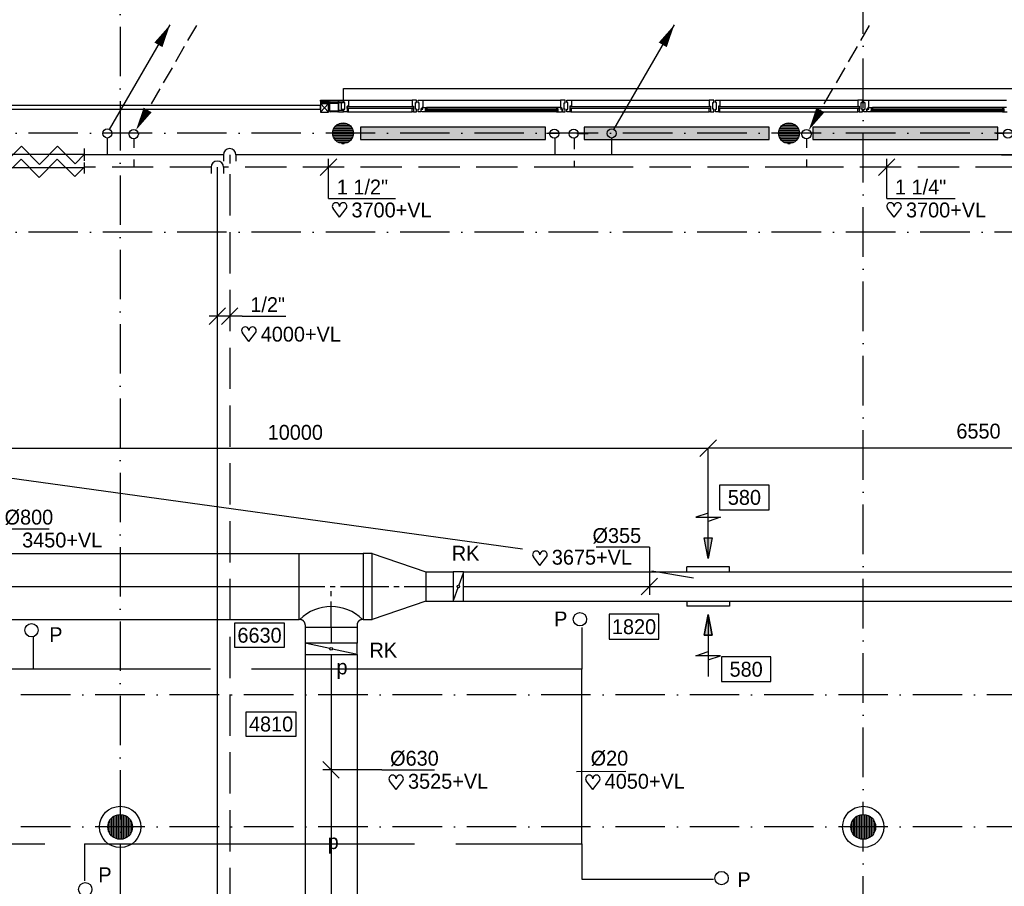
# Model space of a CAD drawing. Extents: x -866131 to -691536, y 173952 to 258052.
# Tile 103 of 160: x -801420 to -789494, y 241302 to 251796. Entities that reach past the tile are written whole.
import ezdxf
from ezdxf.enums import TextEntityAlignment as Align

# ---------------------------------------------------------------- set-up
doc = ezdxf.new("R2010")
doc.units = 0
doc.header["$LTSCALE"] = 100
for name, pattern in [('2322000', [45, 40, -5]), ('2322107', [2000, 1000, 1000]), ('2322108', [7, 5, -2]), ('CENTER2', [11.25, 7.5, -1.25, 1.25, -1.25]), ('CENTER4', [5, 3.125, -0.625, 0.625, -0.625]), ('DASHDOT', [9, 6, -1.5, 0, -1.5]), ('LURETOUR', [6, 4, -2])]:
    doc.linetypes.add(name, pattern=pattern)
doc.layers.get('0').update_dxf_attribs({"linetype": 'CONTINUOUS'})
doc.layers.get('DEFPOINTS').update_dxf_attribs({"linetype": 'CONTINUOUS'})
for name, color, linetype in [('AL$1----_ALGEMEEN', 7, 'CONTINUOUS'), ('AL$7----_STRAMIEN', 1, 'DASHDOT'), ('AL$8----_HULPKOLOM', 2, 'CONTINUOUS'), ('AL21----_BUITENWAND', 4, 'CONTINUOUS'), ('AL28----_KONSTRUKTIE', 3, 'CONTINUOUS'), ('AL31----_BUITENKOZ', 7, 'CONTINUOUS'), ('ALXAA---_GEWBETON', 12, 'CONTINUOUS'), ('ALXOU---_GLAS', 7, 'CONTINUOUS'), ('WI561---', 1, 'CONTINUOUS'), ('WL$1----', 4, 'CONTINUOUS'), ('WL561---', 4, 'CONTINUOUS'), ('WL561---_AANVOER', 4, 'CONTINUOUS'), ('WL561---_RETOUR', 4, 'CONTINUOUS'), ('WL570---', 3, 'CONTINUOUS'), ('WL570---_HARTLIJN', 7, 'CONTINUOUS'), ('WL570---_RETOUR', 3, 'CONTINUOUS'), ('WL570---_TOEVOER', 3, 'CONTINUOUS'), ('WM$1----', 1, 'CONTINUOUS'), ('WM561---', 1, 'CONTINUOUS'), ('WM570---', 1, 'CONTINUOUS')]:
    doc.layers.add(name, color=color, linetype=linetype)
doc.styles.add('BURO-018', font='BUROFONT.shx', dxfattribs={"height": 180})
doc.dimstyles.new('STABICAD', dxfattribs={"dimscale": 100, "dimtxt": 1.8, "dimasz": 0, "dimexe": 0, "dimexo": 2.5, "dimgap": 1.5, "dimtad": 0, "dimzin": 0, "dimtxsty": 'BURO-018', "dimtsz": 1, "dimcen": -3, "dimazin": 3, "dimtfac": 1, "dimtofl": 0, "dimtmove": 0, "dimatfit": 3, "dimtvp": 1.055556, "dimtolj": 1, "dimtzin": 0})

# ---------------------------------------------------------------- blocks, each defined once
blk = doc.blocks.new('LDV1107')
at = {"color": 0, "linetype": 'CONTINUOUS'}
blk.add_line((0.25, 0.43), (6.75, 11.69), dxfattribs=at)
blk.add_lwpolyline([(6.75, 11.69, 0, 1, 0), (5.5, 9.53, 1, 1, 0)], format="xyseb", dxfattribs=at)
blk.add_circle((0, 0), 0.5, dxfattribs=at)
blk = doc.blocks.new('LU-PIJL7')
at = {"color": 0, "linetype": 'CONTINUOUS'}
for p, q in [((0, 0), (-15, 0)), ((-5, -1), (-5, 1)), ((-5, 1), (0, 0)), ((0, 0), (-5, -1))]:
    blk.add_line(p, q, dxfattribs=at)
blk.add_solid([(-5, 1), (-5, -1), (0, 0)], dxfattribs=at)
blk = doc.blocks.new('LU-ORND')
at = {"color": 0, "linetype": 'CONTINUOUS'}
for p, q in [((-3, 1.5), (-3, -1.5)), ((3, 1.5), (-3, 1.5)), ((3, -1.5), (3, 1.5)), ((-3, -1.5), (3, -1.5))]:
    blk.add_line(p, q, dxfattribs=at)
blk = doc.blocks.new('*U84', base_point=(-1228, 70981))
at = {"layer": 'WM570---', "linetype": 'CONTINUOUS'}
for p, q in [((-1228, 71458), (-1874, 71458)), ((-1228, 71458), (-1228, 70881)), ((-1128, 71081), (-1327, 70881))]:
    blk.add_line(p, q, dxfattribs=at)
at = {"layer": 'WM570---', "linetype": 'CONTINUOUS', "style": 'BURO-018'}
blk.add_text('%%c355', height=180, dxfattribs=at).set_placement((-1328, 71508), align=Align.RIGHT)
blk = doc.blocks.new('LU-1D-K-163')
at = {"color": 0, "linetype": 'CONTINUOUS'}
for p, q in [((-0.5, 177.5), (0.5, 177.5)), ((-0.5, -177.5), (0.5, -177.5))]:
    blk.add_line(p, q, dxfattribs=at)
at = {"layer": 'WL570---_HARTLIJN', "linetype": 'CENTER2'}
blk.add_line((-0.5, 0), (0.5, 0), dxfattribs=at)
blk = doc.blocks.new('LU-1D-K-276')
at = {"color": 0, "linetype": 'CONTINUOUS'}
for p, q in [((-0.5, 315), (0.5, 315)), ((-0.5, -315), (0.5, -315))]:
    blk.add_line(p, q, dxfattribs=at)
at = {"layer": 'WL570---_HARTLIJN', "linetype": 'CENTER2'}
blk.add_line((-0.5, 0), (0.5, 0), dxfattribs=at)
blk = doc.blocks.new('LU-PIJL6')
at = {"color": 0, "linetype": 'CONTINUOUS'}
for p, q in [((-5, -1.5), (-5, 1.5)), ((-5, 1.5), (-4.5, 0)), ((0, 0), (-7.5, 0)), ((-5.5, 0), (-5, -1.5)), ((-2.5, -0.5), (-2.5, 0.5)), ((-2.5, 0.5), (0, 0)), ((0, 0), (-2.5, -0.5))]:
    blk.add_line(p, q, dxfattribs=at)
blk.add_solid([(-2.5, 0.5), (-2.5, -0.5), (0, 0)], dxfattribs=at)
blk = doc.blocks.new('LU-1D-T--5A-320276-Q1')
at = {"color": 0, "linetype": 'CONTINUOUS'}
for p, q in [((-387, -400), (-387, 400)), ((-387, 400), (387, 400)), ((387, 400), (387, -400)), ((-379, -400), (-387, -400)), ((-315, -464), (-315, -493)), ((315, -464), (315, -493)), ((387, -400), (379, -400)), ((-315, -493), (315, -493))]:
    blk.add_line(p, q, dxfattribs=at)
at = {"color": 0, "linetype": 'CONTINUOUS', "flags": 128}
for points in [[(-315, -464, 0.02182), (-315, -457, 0.037214), (-316, -453, 0.006436), (-318, -445, 0.02182), (-319, -442, 0.02182), (-321, -437, 0.02182), (-324, -432, 0.02182), (-327, -427, 0.02182), (-330, -423, 0.02182), (-334, -419, 0.02182), (-338, -415, 0.02182), (-342, -412, 0.02182), (-347, -409, 0.02182), (-352, -406, 0.02182), (-357, -404, 0.02182), (-360, -403, 0.006436), (-368, -401, 0.037214), (-372, -400, 0.02182), (-379, -400)], [(379, -400, 0.02182), (372, -400, 0.037214), (368, -401, 0.006436), (360, -403, 0.02182), (357, -404, 0.02182), (352, -406, 0.02182), (347, -409, 0.02182), (342, -412, 0.02182), (338, -415, 0.02182), (334, -419, 0.02182), (330, -423, 0.02182), (327, -427, 0.02182), (324, -432, 0.02182), (321, -437, 0.02182), (319, -442, 0.02182), (318, -445, 0.006436), (316, -453, 0.037214), (315, -457, 0.02182), (315, -464)]]:
    blk.add_lwpolyline(points, format="xyb", dxfattribs=at)
at = {"color": 0, "linetype": 'CONTINUOUS'}
blk.add_arc((0, -779), 536, 45, 135, dxfattribs=at)
at = {"layer": 'WL570---_HARTLIJN', "linetype": 'CENTER4'}
for p, q in [((-387, 0), (387, 0)), ((0, -493), (0, 0))]:
    blk.add_line(p, q, dxfattribs=at)
blk = doc.blocks.new('LU-1D-VCH-32016328B6E')
at = {"color": 0, "linetype": 'CONTINUOUS'}
for p, q in [((110, 400), (0, 400)), ((0, 400), (0, -400)), ((110, 400), (761.3867, 177.5)), ((110, -400), (110, 400)), ((761.3867, 177.5), (761.3867, -177.5)), ((761.3867, -177.5), (110, -400)), ((0, -400), (110, -400))]:
    blk.add_line(p, q, dxfattribs=at)
at = {"layer": 'WL570---_HARTLIJN', "linetype": 'CENTER4'}
blk.add_line((0, 0), (761.3867, 0), dxfattribs=at)
blk = doc.blocks.new('*U125', base_point=(37813, 68761))
at = {"layer": 'WM570---', "linetype": 'CONTINUOUS'}
for p, q in [((37713, 68861), (37912, 68661)), ((38428, 68761), (37713, 68761)), ((38428, 68761), (39067, 68761))]:
    blk.add_line(p, q, dxfattribs=at)
at = {"layer": 'WM570---', "linetype": 'CONTINUOUS', "style": 'BURO-018'}
blk.add_text('%%c630', height=180, dxfattribs=at).set_placement((38528, 68811))
blk = doc.blocks.new('*U127', base_point=(33684, 70981))
at = {"layer": 'WM570---', "linetype": 'CONTINUOUS'}
for p, q in [((33684, 71681), (33684, 70881)), ((33684, 71681), (34324, 71681)), ((33585, 70881), (33784, 71081))]:
    blk.add_line(p, q, dxfattribs=at)
at = {"layer": 'WM570---', "linetype": 'CONTINUOUS', "style": 'BURO-018'}
blk.add_text('%%c800', height=180, dxfattribs=at).set_placement((33784, 71731))
blk = doc.blocks.new('HART')
at = {"color": 1}
for q in [(-28.1, 39.5), (51.4, 39.5)]:
    blk.add_line((11.6, -12.9), q, dxfattribs=at)
for centre, start, end in [((-10.5, 52.8), 0, 217.18669), ((33.8, 52.8), 322.81331, 180)]:
    blk.add_arc(centre, 22.1, start, end, dxfattribs=at)
blk = doc.blocks.new('LU-1D-KL1-1637C')
at = {"color": 0, "linetype": 'CONTINUOUS'}
for p, q in [((-62, 178), (-62, -178)), ((62, 178), (-62, 178)), ((57, 163), (5, 15)), ((62, -178), (62, 178)), ((-5, -15), (-57, -163)), ((-62, -178), (62, -178))]:
    blk.add_line(p, q, dxfattribs=at)
blk.add_circle((0, 0), 15.5, dxfattribs=at)
blk = doc.blocks.new('LU-1D-KL1-27688')
at = {"color": 0, "linetype": 'CONTINUOUS'}
for p, q in [((-68, 315), (-68, -315)), ((68, 315), (-68, 315)), ((64, 298), (4, 17)), ((68, -315), (68, 315)), ((-4, -17), (-64, -298)), ((-68, -315), (68, -315))]:
    blk.add_line(p, q, dxfattribs=at)
blk.add_circle((0, 0), 17, dxfattribs=at)
blk = doc.blocks.new('LU-1D-K-320')
at = {"color": 0, "linetype": 'CONTINUOUS'}
for p, q in [((-0.5, 400), (0.5, 400)), ((-0.5, -400), (0.5, -400))]:
    blk.add_line(p, q, dxfattribs=at)
at = {"layer": 'WL570---_HARTLIJN', "linetype": 'CENTER2'}
blk.add_line((-0.5, 0), (0.5, 0), dxfattribs=at)
blk = doc.blocks.new('2322401')
at = {"color": 0, "linetype": 'CONTINUOUS'}
for p, q in [((-0.5, 0.5, 1), (-0.5, 0.5)), ((-0.5, 0.5, 1), (-0.5, -0.5, 1)), ((0.5, 0.5, 1), (-0.5, 0.5, 1)), ((0.5, 0.5), (-0.5, 0.5)), ((-0.5, 0.5), (-0.5, -0.5)), ((0.5, 0.5, 1), (0.5, 0.5)), ((0.5, -0.5, 1), (0.5, 0.5, 1)), ((0.5, -0.5), (0.5, 0.5)), ((-0.5, -0.5, 1), (-0.5, -0.5)), ((-0.5, -0.5, 1), (0.5, -0.5, 1)), ((-0.5, -0.5), (0.5, -0.5)), ((0.5, -0.5, 1), (0.5, -0.5))]:
    blk.add_line(p, q, dxfattribs=at)
blk = doc.blocks.new('CVHATCH1')
at = {"color": 0, "linetype": 'CONTINUOUS'}
blk.add_solid([(-0.5, -0.5), (0.5, -0.5), (-0.5, 0.5), (0.5, 0.5)], dxfattribs=at)
blk = doc.blocks.new('LDV3108')
at = {"color": 0, "linetype": 'CONTINUOUS'}
for p, q in [((6.75, 11.69), (5.81, 10.07)), ((5.44, 9.42), (4.5, 7.79)), ((4.13, 7.14), (3.19, 5.52)), ((2.81, 4.87), (1.88, 3.25)), ((1.5, 2.6), (0.56, 0.97))]:
    blk.add_line(p, q, dxfattribs=at)
blk.add_lwpolyline([(0.25, 0.43, 0, 1, 0), (1.5, 2.6, 1, 1, 0)], format="xyseb", dxfattribs=at)
blk.add_circle((0, 0), 0.5, dxfattribs=at)
blk = doc.blocks.new('*D335')
at = {"color": 0, "linetype": 'BYBLOCK'}
for p, q in [((39912, 72297), (40112, 72497)), ((40012, 71468), (40012, 72397)), ((46562, 72397), (40012, 72397)), ((46462, 72297), (46662, 72497)), ((46562, 71468), (46562, 72397))]:
    blk.add_line(p, q, dxfattribs=at)
at = {"layer": 'DEFPOINTS', "color": 0, "linetype": 'BYBLOCK'}
for p in [(40012, 72397), (40012, 71218), (46562, 71218)]:
    blk.add_point(p, dxfattribs=at)
at = {"color": 0, "linetype": 'BYBLOCK', "insert": (43287, 72602), "char_height": 180, "attachment_point": 5, "style": 'BURO-018'}
blk.add_mtext('\\A1;6550', dxfattribs=at)
blk = doc.blocks.new('*D336')
at = {"color": 0, "linetype": 'BYBLOCK'}
for p, q in [((29912, 72297), (30112, 72497)), ((30012, 71631), (30012, 72397)), ((30012, 72397), (40012, 72397)), ((39912, 72297), (40112, 72497)), ((40012, 71468), (40012, 72397))]:
    blk.add_line(p, q, dxfattribs=at)
at = {"layer": 'DEFPOINTS', "color": 0, "linetype": 'BYBLOCK'}
for p in [(40012, 72397), (30012, 71381), (40012, 71218)]:
    blk.add_point(p, dxfattribs=at)
at = {"color": 0, "linetype": 'BYBLOCK', "insert": (35012, 72587), "char_height": 180, "attachment_point": 5, "style": 'BURO-018'}
blk.add_mtext('\\A1;10000', dxfattribs=at)
blk = doc.blocks.new('*U426', base_point=(42175, 76058))
at = {"color": 0, "linetype": 'CONTINUOUS'}
for p, q in [((42275, 76158), (42075, 75958)), ((42175, 75678), (42175, 76158)), ((42175, 75678), (43005, 75678))]:
    blk.add_line(p, q, dxfattribs=at)
at = {"color": 0, "linetype": 'CONTINUOUS', "style": 'BURO-018'}
blk.add_text('1 1/4"', height=180, dxfattribs=at).set_placement((42275, 75728))
blk = doc.blocks.new('*U427', base_point=(36851, 76058))
at = {"color": 0, "linetype": 'CONTINUOUS'}
for p, q in [((36951, 76158), (36751, 75958)), ((36851, 75678), (36851, 76158)), ((36851, 75678), (37661, 75678))]:
    blk.add_line(p, q, dxfattribs=at)
at = {"color": 0, "linetype": 'CONTINUOUS', "style": 'BURO-018'}
blk.add_text('1 1/2"', height=180, dxfattribs=at).set_placement((36951, 75728))
blk = doc.blocks.new('LDS')
at = {"color": 0, "linetype": 'CONTINUOUS'}
for p, q in [((0, 1), (1, 1)), ((0, -1), (1, -1))]:
    blk.add_line(p, q, dxfattribs=at)
blk.add_arc((0, 0), 1, 90, 270, dxfattribs=at)
blk = doc.blocks.new('*U430', base_point=(34067, 74253))
at = {"color": 0, "linetype": 'CONTINUOUS'}
for p, q in [((34167, 74353), (33967, 74153)), ((34317, 74353), (34117, 74153)), ((34367, 74253), (33967, 74253)), ((34367, 74253), (34897, 74253))]:
    blk.add_line(p, q, dxfattribs=at)
at = {"color": 0, "linetype": 'CONTINUOUS', "style": 'BURO-018'}
blk.add_text('1/2"', height=180, dxfattribs=at).set_placement((34467, 74303))
blk = doc.blocks.new('2322000-3')
at = {"layer": 'WM$1----', "color": 0, "style": 'BURO-018'}
for p in [(-797516, 243931), (-797623, 241816)]:
    blk.add_text('p', height=180, dxfattribs=at).set_placement(p, align=Align.MIDDLE)

msp = doc.modelspace()

# ---------------------------------------------------------------- linework, layer by layer
at = {"color": 3, "linetype": 'CONTINUOUS'}
for p, q in [((-801613.652, 250049.154), (-801399.524, 250263.282)), ((-801399.524, 250263.282), (-801179.81, 250043.568)), ((-801179.81, 250043.568), (-800960.097, 250263.282)), ((-800960.097, 250263.282), (-800748.541, 250051.726)), ((-800633.363, 250086.892), (-800633.363, 250234.627)), ((-801902.924, 250166.904), (-800633.363, 250166.904)), ((-801618.028, 249892.408), (-801403.901, 250106.535)), ((-801403.901, 250106.535), (-801184.187, 249886.821)), ((-801184.187, 249886.821), (-800964.473, 250106.535)), ((-800964.473, 250106.535), (-800752.917, 249894.979)), ((-800748.541, 250051.726), (-800633.363, 250166.904)), ((-801903.071, 250005.929), (-800633.509, 250005.929)), ((-800752.917, 249894.979), (-800637.739, 250010.157)), ((-800637.739, 250067.972), (-800637.739, 249934.173))]:
    msp.add_line(p, q, dxfattribs=at)
at = {"layer": 'AL$1----_ALGEMEEN', "color": 8}
for p, q in [((-797777.826, 250676.366), (-797677.826, 250781.366)), ((-797677.826, 250676.366), (-797777.826, 250781.366)), ((-797777.826, 250781.366), (-797777.826, 250676.366)), ((-797677.826, 250781.366), (-797777.826, 250781.366)), ((-797677.826, 250676.366), (-797677.826, 250781.366)), ((-797777.826, 250676.366), (-797677.826, 250676.366))]:
    msp.add_line(p, q, dxfattribs=at)
at = {"layer": 'AL$7----_STRAMIEN', "color": 1}
msp.add_line((-780011.436, 249221.228), (-820213.404, 249221.228), dxfattribs=at)
for points in [[(-800202.826, 252610.366), (-800202.826, 213821.228)], [(-791202.826, 213821.228), (-791202.826, 252610.366)], [(-780011.436, 250421.228), (-814917.663, 250421.228)], [(-780011.436, 249221.228), (-820213.404, 249221.228)], [(-780102.826, 243621.228), (-816949.104, 243621.228)], [(-780102.826, 242021.228), (-818674.997, 242021.228)]]:
    msp.add_lwpolyline(points, dxfattribs=at)
at = {"layer": 'AL$8----_HULPKOLOM', "color": 8}
for centre in [(-800202.65, 242021.228), (-791202.65, 242021.228)]:
    msp.add_circle(centre, 250, dxfattribs=at)
at = {"layer": 'AL21----_BUITENWAND', "color": 8}
for p, q in [((-797502.65, 250961.366), (-797502.65, 250820.366)), ((-797498.826, 250961.366), (-783462.826, 250961.366))]:
    msp.add_line(p, q, dxfattribs=at)
at = {"layer": 'AL28----_KONSTRUKTIE', "color": 8}
for p, q in [((-797775.826, 250791.366), (-797775.826, 250781.366)), ((-797667.826, 250791.366), (-797775.826, 250791.366)), ((-797775.826, 250781.366), (-797667.826, 250781.366)), ((-797667.826, 250781.366), (-797667.826, 250791.366)), ((-797667.826, 250689.616), (-797667.826, 250783.116)), ((-797661.826, 250689.616), (-797661.826, 250783.116)), ((-797659.576, 250791.366), (-797566.076, 250791.366)), ((-797659.576, 250785.366), (-797566.076, 250785.366)), ((-797566.076, 250687.366), (-797659.576, 250687.366)), ((-797566.076, 250681.366), (-797659.576, 250681.366)), ((-797563.826, 250783.116), (-797563.826, 250689.616)), ((-797557.826, 250783.116), (-797557.826, 250689.616))]:
    msp.add_line(p, q, dxfattribs=at)
for centre, radius in [((-797502.826, 250421.228), 125), ((-792102.826, 250421.228), 125), ((-800202.65, 242021.228), 150), ((-791202.65, 242021.228), 150)]:
    msp.add_circle(centre, radius, dxfattribs=at)
for centre, radius, start, end in [((-797659.576, 250783.116), 8.25, 90, 180), ((-797659.576, 250689.616), 8.25, 180, 270), ((-797659.576, 250783.116), 2.25, 90, 180), ((-797659.576, 250689.616), 2.25, 180, 270), ((-797566.076, 250783.116), 8.25, 0, 90), ((-797566.076, 250783.116), 2.25, 0, 90), ((-797566.076, 250689.616), 8.25, 270, 0), ((-797566.076, 250689.616), 2.25, 270, 0)]:
    msp.add_arc(centre, radius, start, end, dxfattribs=at)
at = {"layer": 'AL31----_BUITENKOZ', "color": 8}
for p, q in [((-797777.826, 250808.366), (-797777.826, 250820.366)), ((-797777.826, 250820.366), (-797498.826, 250820.366)), ((-797498.826, 250808.366), (-797777.826, 250808.366)), ((-797777.826, 250808.366), (-797777.826, 250791.366)), ((-797736.404, 250808.366), (-797777.826, 250808.366)), ((-797736.404, 250791.366), (-797736.404, 250808.366)), ((-797557.826, 250808.366), (-797557.826, 250791.366)), ((-797498.826, 250808.366), (-797557.826, 250808.366)), ((-797498.826, 250820.366), (-797498.826, 250808.366)), ((-797498.826, 250791.366), (-797498.826, 250808.366)), ((-797438.003, 250820.366), (-796668.003, 250820.366)), ((-796593.826, 250790.866), (-796593.826, 250820.366)), ((-796593.826, 250820.366), (-796537.826, 250820.366)), ((-796537.826, 250820.366), (-794867.826, 250820.366)), ((-796537.826, 250820.366), (-796537.826, 250732.366)), ((-794811.826, 250820.366), (-794867.826, 250820.366)), ((-794867.826, 250820.366), (-794867.826, 250732.366)), ((-794811.826, 250790.866), (-794811.826, 250820.366)), ((-794737.826, 250820.366), (-793067.826, 250820.366)), ((-792937.826, 250820.366), (-791267.826, 250820.366)), ((-791193.826, 250790.866), (-791193.826, 250820.366)), ((-791193.826, 250820.366), (-791137.826, 250820.366)), ((-791137.826, 250820.366), (-789467.826, 250820.366)), ((-791137.826, 250820.366), (-791137.826, 250732.366)), ((-797777.826, 250756.366), (-802332.903, 250756.366)), ((-802332.903, 250711.366), (-798072.749, 250711.366)), ((-798072.749, 250711.366), (-797777.826, 250711.366)), ((-797777.826, 250791.366), (-797736.404, 250791.366)), ((-797777.826, 250711.366), (-797777.826, 250756.366)), ((-797557.826, 250791.366), (-797498.826, 250791.366)), ((-797498.826, 250696.366), (-797557.826, 250696.366)), ((-797557.826, 250696.366), (-797557.826, 250681.366)), ((-797557.826, 250681.366), (-797498.826, 250681.366)), ((-797498.826, 250681.366), (-797498.826, 250696.366)), ((-797438.003, 250681.366), (-796668.003, 250681.366)), ((-796579.826, 250790.866), (-796593.826, 250790.866)), ((-796593.826, 250681.366), (-796593.826, 250710.866)), ((-796593.826, 250710.866), (-796579.826, 250710.866)), ((-796560.826, 250681.366), (-796593.826, 250681.366)), ((-796579.826, 250710.866), (-796579.826, 250790.866)), ((-796546.826, 250717.366), (-796560.826, 250717.366)), ((-796560.826, 250717.366), (-796560.826, 250681.366)), ((-796557.642, 250682.608), (-796557.642, 250712.366)), ((-796557.642, 250712.366), (-796535.142, 250712.366)), ((-796550.577, 250682.608), (-796557.642, 250682.608)), ((-796548.128, 250678.366), (-796550.577, 250682.608)), ((-796505.642, 250678.366), (-796548.128, 250678.366)), ((-796537.826, 250732.366), (-796546.826, 250732.366)), ((-796546.826, 250732.366), (-796546.826, 250717.366)), ((-796543.142, 250717.366), (-796543.142, 250732.366)), ((-796543.142, 250732.366), (-796537.826, 250732.366)), ((-796535.142, 250717.366), (-796543.142, 250717.366)), ((-796537.826, 250732.366), (-796490.701, 250732.366)), ((-796535.142, 250712.366), (-796535.142, 250717.366)), ((-796488.642, 250719.366), (-796505.642, 250719.366)), ((-796505.642, 250719.366), (-796505.642, 250678.366)), ((-796505.642, 250680.663), (-796505.642, 250694.195)), ((-796505.642, 250694.195), (-796488.642, 250694.195)), ((-796488.642, 250680.663), (-796505.642, 250680.663)), ((-794914.951, 250732.366), (-796490.701, 250732.366)), ((-796490.701, 250732.366), (-796488.642, 250719.366)), ((-794914.951, 250678.366), (-796490.701, 250678.366)), ((-796488.642, 250694.195), (-796488.642, 250680.663)), ((-794914.951, 250732.366), (-794917.01, 250719.366)), ((-794917.01, 250719.366), (-794900.01, 250719.366)), ((-794900.01, 250694.195), (-794917.01, 250694.195)), ((-794917.01, 250694.195), (-794917.01, 250680.663)), ((-794917.01, 250680.663), (-794900.01, 250680.663)), ((-794917.01, 250680.663), (-794900.01, 250680.663)), ((-794867.826, 250732.366), (-794914.951, 250732.366)), ((-794900.01, 250719.366), (-794900.01, 250678.366)), ((-794900.01, 250680.663), (-794900.01, 250694.195)), ((-794900.01, 250678.366), (-794857.524, 250678.366)), ((-794900.01, 250678.366), (-794857.524, 250678.366)), ((-794870.51, 250712.366), (-794870.51, 250717.366)), ((-794870.51, 250717.366), (-794862.51, 250717.366)), ((-794848.01, 250712.366), (-794870.51, 250712.366)), ((-794867.826, 250732.366), (-794858.826, 250732.366)), ((-794862.51, 250732.366), (-794867.826, 250732.366)), ((-794862.51, 250717.366), (-794862.51, 250732.366)), ((-794858.826, 250732.366), (-794858.826, 250717.366)), ((-794858.826, 250717.366), (-794844.826, 250717.366)), ((-794857.524, 250678.366), (-794855.075, 250682.608)), ((-794857.524, 250678.366), (-794855.075, 250682.608)), ((-794855.075, 250682.608), (-794848.01, 250682.608)), ((-794855.075, 250682.608), (-794848.01, 250682.608)), ((-794848.01, 250682.608), (-794848.01, 250712.366)), ((-794844.826, 250717.366), (-794844.826, 250681.366)), ((-794844.826, 250681.366), (-794811.826, 250681.366)), ((-794844.826, 250681.366), (-794811.826, 250681.366)), ((-794825.826, 250710.866), (-794825.826, 250790.866)), ((-794825.826, 250790.866), (-794811.826, 250790.866)), ((-794811.826, 250710.866), (-794825.826, 250710.866)), ((-794811.826, 250681.366), (-794811.826, 250710.866)), ((-794737.826, 250681.366), (-793067.826, 250681.366)), ((-792937.826, 250681.366), (-791267.826, 250681.366)), ((-791179.826, 250790.866), (-791193.826, 250790.866)), ((-791193.826, 250681.366), (-791193.826, 250710.866)), ((-791193.826, 250710.866), (-791179.826, 250710.866)), ((-791160.826, 250681.366), (-791193.826, 250681.366)), ((-791179.826, 250710.866), (-791179.826, 250790.866)), ((-791146.826, 250717.366), (-791160.826, 250717.366)), ((-791160.826, 250717.366), (-791160.826, 250681.366)), ((-791157.642, 250682.608), (-791157.642, 250712.366)), ((-791157.642, 250712.366), (-791135.142, 250712.366)), ((-791150.577, 250682.608), (-791157.642, 250682.608)), ((-791148.128, 250678.366), (-791150.577, 250682.608)), ((-791105.642, 250678.366), (-791148.128, 250678.366)), ((-791137.826, 250732.366), (-791146.826, 250732.366)), ((-791146.826, 250732.366), (-791146.826, 250717.366)), ((-791143.142, 250717.366), (-791143.142, 250732.366)), ((-791143.142, 250732.366), (-791137.826, 250732.366)), ((-791135.142, 250717.366), (-791143.142, 250717.366)), ((-791137.826, 250732.366), (-791090.701, 250732.366)), ((-791135.142, 250712.366), (-791135.142, 250717.366)), ((-791088.642, 250719.366), (-791105.642, 250719.366)), ((-791105.642, 250719.366), (-791105.642, 250678.366)), ((-791105.642, 250680.663), (-791105.642, 250694.195)), ((-791105.642, 250694.195), (-791088.642, 250694.195)), ((-791088.642, 250680.663), (-791105.642, 250680.663)), ((-789514.951, 250732.366), (-791090.701, 250732.366)), ((-791090.701, 250732.366), (-791088.642, 250719.366)), ((-789514.951, 250678.366), (-791090.701, 250678.366)), ((-791088.642, 250694.195), (-791088.642, 250680.663)), ((-789514.951, 250732.366), (-789517.01, 250719.366)), ((-789517.01, 250719.366), (-789500.01, 250719.366)), ((-789500.01, 250694.195), (-789517.01, 250694.195)), ((-789517.01, 250694.195), (-789517.01, 250680.663)), ((-789517.01, 250680.663), (-789500.01, 250680.663)), ((-789467.826, 250732.366), (-789514.951, 250732.366)), ((-789500.01, 250719.366), (-789500.01, 250678.366)), ((-789500.01, 250680.663), (-789500.01, 250694.195)), ((-789500.01, 250678.366), (-789457.524, 250678.366))]:
    msp.add_line(p, q, dxfattribs=at)
at = {"layer": 'AL31----_BUITENKOZ', "color": 8, "linetype": 'CONTINUOUS'}
for p, q in [((-797494.003, 250814.366), (-797494.003, 250820.366)), ((-797494.003, 250820.366), (-797475.075, 250820.366)), ((-797494.003, 250800.366), (-797494.003, 250814.366)), ((-797494.003, 250791.366), (-797494.003, 250800.366)), ((-797494.003, 250800.366), (-797494.003, 250800.366)), ((-797475.075, 250820.366), (-797438.003, 250820.366)), ((-797438.003, 250820.366), (-797438.003, 250813.366)), ((-797438.003, 250813.366), (-797438.003, 250809.366)), ((-797438.003, 250809.366), (-797438.003, 250801.366)), ((-797438.003, 250801.366), (-797438.003, 250748.366)), ((-796630.93, 250820.366), (-796668.003, 250820.366)), ((-796668.003, 250820.366), (-796668.003, 250813.366)), ((-796668.003, 250813.366), (-796668.003, 250809.366)), ((-796668.003, 250809.366), (-796668.003, 250801.366)), ((-796668.003, 250801.366), (-796668.003, 250748.366)), ((-796612.003, 250820.366), (-796630.93, 250820.366)), ((-796612.003, 250814.366), (-796612.003, 250820.366)), ((-796612.003, 250800.366), (-796612.003, 250814.366)), ((-796612.003, 250791.366), (-796612.003, 250800.366)), ((-796612.003, 250800.366), (-796612.003, 250800.366)), ((-794793.826, 250814.366), (-794793.826, 250820.366)), ((-794793.826, 250820.366), (-794774.899, 250820.366)), ((-794793.826, 250800.866), (-794793.826, 250814.366)), ((-794793.826, 250791.366), (-794793.826, 250800.866)), ((-794793.826, 250800.866), (-794793.826, 250800.866)), ((-794774.899, 250820.366), (-794737.826, 250820.366)), ((-794737.826, 250820.366), (-794737.826, 250813.366)), ((-794737.826, 250813.366), (-794737.826, 250809.366)), ((-794737.826, 250809.366), (-794737.826, 250801.366)), ((-794737.826, 250801.366), (-794737.826, 250748.366)), ((-793030.754, 250820.366), (-793067.826, 250820.366)), ((-793067.826, 250820.366), (-793067.826, 250813.366)), ((-793067.826, 250813.366), (-793067.826, 250809.366)), ((-793067.826, 250809.366), (-793067.826, 250801.366)), ((-793067.826, 250801.366), (-793067.826, 250748.366)), ((-793011.826, 250820.366), (-793030.754, 250820.366)), ((-793011.826, 250814.366), (-793011.826, 250820.366)), ((-793011.826, 250800.366), (-793011.826, 250814.366)), ((-793011.826, 250791.366), (-793011.826, 250800.366)), ((-793011.826, 250800.366), (-793011.826, 250800.366)), ((-792993.826, 250814.366), (-792993.826, 250820.366)), ((-792993.826, 250820.366), (-792974.899, 250820.366)), ((-792993.826, 250800.866), (-792993.826, 250814.366)), ((-792993.826, 250791.366), (-792993.826, 250800.866)), ((-792993.826, 250800.866), (-792993.826, 250800.866)), ((-792974.899, 250820.366), (-792937.826, 250820.366)), ((-792937.826, 250820.366), (-792937.826, 250813.366)), ((-792937.826, 250813.366), (-792937.826, 250809.366)), ((-792937.826, 250809.366), (-792937.826, 250801.366)), ((-792937.826, 250801.366), (-792937.826, 250748.366)), ((-791230.754, 250820.366), (-791267.826, 250820.366)), ((-791267.826, 250820.366), (-791267.826, 250813.366)), ((-791267.826, 250813.366), (-791267.826, 250809.366)), ((-791267.826, 250809.366), (-791267.826, 250801.366)), ((-791267.826, 250801.366), (-791267.826, 250748.366)), ((-791211.826, 250820.366), (-791230.754, 250820.366)), ((-791211.826, 250814.366), (-791211.826, 250820.366)), ((-791211.826, 250800.366), (-791211.826, 250814.366)), ((-791211.826, 250791.366), (-791211.826, 250800.366)), ((-791211.826, 250800.366), (-791211.826, 250800.366)), ((-797557.826, 250696.366), (-797557.826, 250791.366)), ((-797557.826, 250791.366), (-797525.826, 250791.366)), ((-797498.826, 250696.366), (-797557.826, 250696.366)), ((-797525.826, 250791.366), (-797525.826, 250773.366)), ((-797525.826, 250773.366), (-797525.826, 250773.366)), ((-797525.826, 250773.366), (-797525.826, 250711.366)), ((-797525.826, 250711.366), (-797498.826, 250711.366)), ((-797498.826, 250711.366), (-797498.826, 250696.366)), ((-797480.003, 250791.366), (-797494.003, 250791.366)), ((-797494.003, 250701.366), (-797494.003, 250711.366)), ((-797494.003, 250711.366), (-797480.003, 250711.366)), ((-797494.003, 250687.366), (-797494.003, 250701.366)), ((-797494.003, 250701.366), (-797494.003, 250701.366)), ((-797494.003, 250681.366), (-797494.003, 250687.366)), ((-797455.003, 250681.366), (-797494.003, 250681.366)), ((-797480.003, 250711.366), (-797480.003, 250791.366)), ((-797438.003, 250748.366), (-797455.003, 250748.366)), ((-797455.003, 250748.366), (-797455.003, 250681.366)), ((-797455.003, 250718.366), (-797455.003, 250686.366)), ((-797438.003, 250718.366), (-797455.003, 250718.366)), ((-797455.003, 250686.366), (-797450.003, 250686.366)), ((-797450.003, 250686.366), (-797450.003, 250681.366)), ((-797450.003, 250681.366), (-797438.003, 250681.366)), ((-797438.003, 250681.366), (-797438.003, 250718.366)), ((-796668.003, 250748.366), (-796651.003, 250748.366)), ((-796668.003, 250681.366), (-796668.003, 250718.366)), ((-796668.003, 250718.366), (-796651.003, 250718.366)), ((-796656.003, 250681.366), (-796668.003, 250681.366)), ((-796651.003, 250686.366), (-796656.003, 250686.366)), ((-796656.003, 250686.366), (-796656.003, 250681.366)), ((-796651.003, 250748.366), (-796651.003, 250681.366)), ((-796651.003, 250718.366), (-796651.003, 250686.366)), ((-796651.003, 250681.366), (-796612.003, 250681.366)), ((-796626.003, 250711.366), (-796626.003, 250791.366)), ((-796626.003, 250791.366), (-796612.003, 250791.366)), ((-796612.003, 250711.366), (-796626.003, 250711.366)), ((-796612.003, 250701.366), (-796612.003, 250711.366)), ((-796612.003, 250687.366), (-796612.003, 250701.366)), ((-796612.003, 250701.366), (-796612.003, 250701.366)), ((-796612.003, 250681.366), (-796612.003, 250687.366)), ((-794779.826, 250791.366), (-794793.826, 250791.366)), ((-794793.826, 250701.366), (-794793.826, 250711.366)), ((-794793.826, 250711.366), (-794779.826, 250711.366)), ((-794793.826, 250687.366), (-794793.826, 250701.366)), ((-794793.826, 250701.366), (-794793.826, 250701.366)), ((-794793.826, 250681.366), (-794793.826, 250687.366)), ((-794754.826, 250681.366), (-794793.826, 250681.366)), ((-794754.826, 250681.366), (-794793.826, 250681.366)), ((-794779.826, 250711.366), (-794779.826, 250791.366)), ((-794737.826, 250748.366), (-794754.826, 250748.366)), ((-794754.826, 250748.366), (-794754.826, 250681.366)), ((-794754.826, 250718.366), (-794754.826, 250686.366)), ((-794737.826, 250718.366), (-794754.826, 250718.366)), ((-794754.826, 250686.366), (-794749.826, 250686.366)), ((-794749.826, 250686.366), (-794749.826, 250681.366)), ((-794749.826, 250681.366), (-794737.826, 250681.366)), ((-794749.826, 250681.366), (-794737.826, 250681.366)), ((-794737.826, 250681.366), (-794737.826, 250718.366)), ((-793067.826, 250748.366), (-793050.826, 250748.366)), ((-793067.826, 250681.366), (-793067.826, 250718.366)), ((-793067.826, 250718.366), (-793050.826, 250718.366)), ((-793055.826, 250681.366), (-793067.826, 250681.366)), ((-793050.826, 250686.366), (-793055.826, 250686.366)), ((-793055.826, 250686.366), (-793055.826, 250681.366)), ((-793050.826, 250748.366), (-793050.826, 250681.366)), ((-793050.826, 250718.366), (-793050.826, 250686.366)), ((-793050.826, 250681.366), (-793011.826, 250681.366)), ((-793025.826, 250711.366), (-793025.826, 250791.366)), ((-793025.826, 250791.366), (-793011.826, 250791.366)), ((-793011.826, 250711.366), (-793025.826, 250711.366)), ((-793011.826, 250701.366), (-793011.826, 250711.366)), ((-793011.826, 250687.366), (-793011.826, 250701.366)), ((-793011.826, 250701.366), (-793011.826, 250701.366)), ((-793011.826, 250681.366), (-793011.826, 250687.366)), ((-792979.826, 250791.366), (-792993.826, 250791.366)), ((-792993.826, 250701.366), (-792993.826, 250711.366)), ((-792993.826, 250711.366), (-792979.826, 250711.366)), ((-792993.826, 250687.366), (-792993.826, 250701.366)), ((-792993.826, 250701.366), (-792993.826, 250701.366)), ((-792993.826, 250681.366), (-792993.826, 250687.366)), ((-792954.826, 250681.366), (-792993.826, 250681.366)), ((-792979.826, 250711.366), (-792979.826, 250791.366)), ((-792937.826, 250748.366), (-792954.826, 250748.366)), ((-792954.826, 250748.366), (-792954.826, 250681.366)), ((-792954.826, 250718.366), (-792954.826, 250686.366)), ((-792937.826, 250718.366), (-792954.826, 250718.366)), ((-792954.826, 250686.366), (-792949.826, 250686.366)), ((-792949.826, 250686.366), (-792949.826, 250681.366)), ((-792949.826, 250681.366), (-792937.826, 250681.366)), ((-792937.826, 250681.366), (-792937.826, 250718.366)), ((-791267.826, 250748.366), (-791250.826, 250748.366)), ((-791267.826, 250681.366), (-791267.826, 250718.366)), ((-791267.826, 250718.366), (-791250.826, 250718.366)), ((-791255.826, 250681.366), (-791267.826, 250681.366)), ((-791250.826, 250686.366), (-791255.826, 250686.366)), ((-791255.826, 250686.366), (-791255.826, 250681.366)), ((-791250.826, 250748.366), (-791250.826, 250681.366)), ((-791250.826, 250718.366), (-791250.826, 250686.366)), ((-791250.826, 250681.366), (-791211.826, 250681.366)), ((-791225.826, 250711.366), (-791225.826, 250791.366)), ((-791225.826, 250791.366), (-791211.826, 250791.366)), ((-791211.826, 250711.366), (-791225.826, 250711.366)), ((-791211.826, 250701.366), (-791211.826, 250711.366)), ((-791211.826, 250687.366), (-791211.826, 250701.366)), ((-791211.826, 250701.366), (-791211.826, 250701.366)), ((-791211.826, 250681.366), (-791211.826, 250687.366))]:
    msp.add_line(p, q, dxfattribs=at)
at = {"layer": 'ALXAA---_GEWBETON', "color": 8}
for p, q in [((-797622.616, 250456.94), (-797383.036, 250456.94)), ((-797614.724, 250476.94), (-797390.929, 250476.94)), ((-797602.288, 250496.94), (-797403.365, 250496.94)), ((-797583.226, 250516.94), (-797422.427, 250516.94)), ((-797550.108, 250536.94), (-797455.545, 250536.94)), ((-792222.616, 250456.94), (-791983.036, 250456.94)), ((-792214.724, 250476.94), (-791990.929, 250476.94)), ((-792202.288, 250496.94), (-792003.365, 250496.94)), ((-792183.226, 250516.94), (-792022.427, 250516.94)), ((-792150.108, 250536.94), (-792055.545, 250536.94)), ((-797627.753, 250416.94), (-797377.9, 250416.94)), ((-797626.835, 250436.94), (-797378.818, 250436.94)), ((-797625.444, 250396.94), (-797380.208, 250396.94)), ((-797619.718, 250376.94), (-797385.935, 250376.94)), ((-797610.028, 250356.94), (-797395.625, 250356.94)), ((-797595.134, 250336.94), (-797410.519, 250336.94)), ((-792227.753, 250416.94), (-791977.9, 250416.94)), ((-792226.835, 250436.94), (-791978.818, 250436.94)), ((-792225.444, 250396.94), (-791980.208, 250396.94)), ((-792219.718, 250376.94), (-791985.935, 250376.94)), ((-792210.028, 250356.94), (-791995.625, 250356.94)), ((-792195.134, 250336.94), (-792010.519, 250336.94)), ((-797571.74, 250316.94), (-797433.912, 250316.94)), ((-797516.156, 250296.94), (-797489.496, 250296.94)), ((-792171.74, 250316.94), (-792033.912, 250316.94)), ((-792116.156, 250296.94), (-792089.496, 250296.94)), ((-800322.65, 241931.228), (-800322.65, 242111.228)), ((-800302.65, 241909.424), (-800302.65, 242133.031)), ((-800282.65, 241894.342), (-800282.65, 242148.113)), ((-800262.65, 241883.75), (-800262.65, 242158.705)), ((-800242.65, 241876.659), (-800242.65, 242165.796)), ((-800222.65, 241872.567), (-800222.65, 242169.888)), ((-800202.65, 241871.228), (-800202.65, 242171.228)), ((-800182.65, 241872.567), (-800182.65, 242169.888)), ((-800162.65, 241876.659), (-800162.65, 242165.796)), ((-800142.65, 241883.75), (-800142.65, 242158.705)), ((-800122.65, 241894.342), (-800122.65, 242148.113)), ((-800102.65, 241909.424), (-800102.65, 242133.031)), ((-800082.65, 241931.228), (-800082.65, 242111.228)), ((-791322.65, 241931.228), (-791322.65, 242111.228)), ((-791302.65, 241909.424), (-791302.65, 242133.031)), ((-791282.65, 241894.342), (-791282.65, 242148.113)), ((-791262.65, 241883.75), (-791262.65, 242158.705)), ((-791242.65, 241876.659), (-791242.65, 242165.796)), ((-791222.65, 241872.567), (-791222.65, 242169.888)), ((-791202.65, 241871.228), (-791202.65, 242171.228)), ((-791182.65, 241872.567), (-791182.65, 242169.888)), ((-791162.65, 241876.659), (-791162.65, 242165.796)), ((-791142.65, 241883.75), (-791142.65, 242158.705)), ((-791122.65, 241894.342), (-791122.65, 242148.113)), ((-791102.65, 241909.424), (-791102.65, 242133.031)), ((-791082.65, 241931.228), (-791082.65, 242111.228)), ((-800342.65, 241967.376), (-800342.65, 242075.079)), ((-800062.65, 241967.376), (-800062.65, 242075.079)), ((-791342.65, 241967.376), (-791342.65, 242075.079)), ((-791062.65, 241967.376), (-791062.65, 242075.079))]:
    msp.add_line(p, q, dxfattribs=at)
at = {"layer": 'ALXOU---_GLAS', "color": 8}
for p, q in [((-797453.003, 250720.366), (-797453.003, 250746.366)), ((-797453.003, 250746.366), (-796653.003, 250746.366)), ((-796653.003, 250720.366), (-797453.003, 250720.366)), ((-796653.003, 250746.366), (-796653.003, 250720.366)), ((-796503.642, 250696.195), (-796503.642, 250717.366)), ((-796503.642, 250717.366), (-794902.01, 250717.366)), ((-794902.01, 250696.195), (-796503.642, 250696.195)), ((-794902.01, 250717.366), (-794902.01, 250696.195)), ((-794752.826, 250720.366), (-794752.826, 250746.366)), ((-794752.826, 250746.366), (-793052.826, 250746.366)), ((-793052.826, 250720.366), (-794752.826, 250720.366)), ((-793052.826, 250746.366), (-793052.826, 250720.366)), ((-792952.826, 250720.366), (-792952.826, 250746.366)), ((-792952.826, 250746.366), (-791252.826, 250746.366)), ((-791252.826, 250720.366), (-792952.826, 250720.366)), ((-791252.826, 250746.366), (-791252.826, 250720.366)), ((-791103.642, 250696.195), (-791103.642, 250717.366)), ((-791103.642, 250717.366), (-789502.01, 250717.366)), ((-789502.01, 250696.195), (-791103.642, 250696.195)), ((-789502.01, 250717.366), (-789502.01, 250696.195))]:
    msp.add_line(p, q, dxfattribs=at)
at = {"layer": 'WI561---', "color": 4}
for p, q in [((-794877.435, 250416.44), (-795039.508, 250416.44)), ((-794877.925, 250416.754), (-794976.97, 250416.754)), ((-794670.34, 250416.44), (-794535.279, 250416.44)), ((-789496.209, 250416.754), (-789595.254, 250416.754))]:
    msp.add_line(p, q, dxfattribs=at)
at = {"layer": 'WL$1----', "linetype": '2322000'}
for p, q in [((-794610.473, 244435.823), (-794610.473, 243930.707)), ((-801257.939, 244319.257), (-801257.939, 243930.707)), ((-794610.473, 243930.707), (-809422.121, 243930.707)), ((-794610.473, 241816.329), (-794610.473, 243930.707)), ((-805114.059, 241816.329), (-800635.954, 241816.329)), ((-800635.954, 241816.329), (-794610.473, 241816.329)), ((-800635.954, 241816.329), (-800635.954, 241366.272)), ((-794610.473, 241816.329), (-794610.473, 241388.922)), ((-794610.473, 241388.922), (-793016.722, 241388.922))]:
    msp.add_line(p, q, dxfattribs=at)
at = {"layer": 'WL$1----'}
for centre in [(-794633.874, 244535.35), (-801276.893, 244402.87), (-792918.969, 241401.421), (-800624.927, 241265.344)]:
    msp.add_circle(centre, 80.756, dxfattribs=at)
at = {"layer": 'WL561---_AANVOER', "linetype": '2322107'}
for p, q in [((-800358.321, 250362.76), (-800358.321, 250159.539)), ((-794937.763, 250359.354), (-794937.763, 250159.539)), ((-794703.325, 250359.354), (-794703.325, 250228.033)), ((-794249.831, 250362.76), (-794249.831, 250159.539)), ((-798951.344, 250159.539), (-800634.864, 250159.539)), ((-798876.344, 250159.539), (-798876.344, 250053.762)), ((-789582.824, 250159.539), (-798801.344, 250159.539)), ((-794702.844, 250088.264), (-794702.844, 250009.539)), ((-789394.739, 250159.539), (-789582.824, 250159.539)), ((-789526.163, 250159.539), (-786875.039, 250159.539)), ((-799026.344, 250009.539), (-799026.344, 238655.808))]:
    msp.add_line(p, q, dxfattribs=at)
at = {"layer": 'WL561---_RETOUR', "linetype": '2322108'}
for p, q in [((-800038.929, 250353.919), (-800038.929, 250245.774)), ((-791889.955, 250353.919), (-791889.955, 250245.774)), ((-800038.929, 250101.791), (-800038.929, 250011.802)), ((-791889.955, 250101.791), (-791889.955, 250009.539)), ((-799101.344, 250009.539), (-800634.864, 250009.539)), ((-791889.955, 250009.539), (-798951.344, 250009.539)), ((-794482.017, 250009.539), (-794707.363, 250009.539)), ((-789341.97, 250009.539), (-791889.955, 250009.539)), ((-798876.344, 249924.276), (-798876.344, 238801.027))]:
    msp.add_line(p, q, dxfattribs=at)
at = {"layer": 'WL561---_RETOUR', "color": 1}
for centre in [(-794944.732, 250415.604), (-794710.294, 250415.604), (-789449.881, 250415.604)]:
    msp.add_circle(centre, 56.25, dxfattribs=at)
at = {"layer": 'WM570---'}
for p, q in [((-804802.521, 246697.457), (-795331.662, 245388.116)), ((-793762.893, 245123.183), (-793260.568, 245038.35)), ((-794674.357, 242693.785), (-794079.211, 242694.719))]:
    msp.add_line(p, q, dxfattribs=at)
at = {"layer": 'WM570---', "color": 3}
for p, q in [((-793338.883, 245110.014), (-793338.883, 245169.822)), ((-792823.883, 245169.822), (-793338.883, 245169.822)), ((-792823.883, 245110.014), (-792823.883, 245169.822)), ((-793338.883, 244755.014), (-793338.883, 244695.205)), ((-792823.883, 244755.014), (-792823.883, 244695.205)), ((-792823.883, 244695.205), (-793338.883, 244695.205))]:
    msp.add_line(p, q, dxfattribs=at)

# ---------------------------------------------------------------- block references
at = {"layer": 'WL561---', "xscale": 2240, "yscale": 150}
for name, p, zscale in [('2322401', (-796171.225, 250421.228), 400), ('CVHATCH1', (-796171.225, 250421.228), 2240), ('2322401', (-793462.502, 250421.228), 400), ('CVHATCH1', (-793462.502, 250421.228), 2240), ('2322401', (-790693.095, 250421.228), 400), ('CVHATCH1', (-790693.095, 250421.228), 2240)]:
    msp.add_blockref(name, p, dxfattribs=dict(at, zscale=zscale))
at = {"layer": 'WL561---_AANVOER', "color": 2, "xscale": 112.5, "yscale": 112.5, "zscale": 112.5}
for p in [(-800358.321, 250419.168), (-794249.831, 250419.168)]:
    msp.add_blockref('LDV1107', p, dxfattribs=at)
at = {"layer": 'WL561---_AANVOER', "color": 2, "xscale": 75, "yscale": 75, "zscale": 75, "rotation": 269.9999999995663}
for p in [(-798876.344, 250159.539), (-799026.344, 250009.539)]:
    msp.add_blockref('LDS', p, dxfattribs=at)
at = {"layer": 'WL561---_RETOUR', "color": 2, "xscale": 112.5, "yscale": 112.5, "zscale": 112.5}
for p in [(-800038.929, 250410.169), (-791889.955, 250410.169)]:
    msp.add_blockref('LDV3108', p, dxfattribs=at)
at = {"layer": 'WL570---_RETOUR', "xscale": 2, "yscale": 2, "zscale": 2}
for p in [(-797568.273, 249429.335), (-790851.861, 249429.335), (-798666.752, 247925.697), (-795141.567, 245211.281), (-796883.278, 242498.442), (-794501.307, 242498.442)]:
    msp.add_blockref('HART', p, dxfattribs=at)
at = {"layer": 'WL570---_RETOUR', "xscale": 100, "yscale": 100, "zscale": 100}
for p, rotation in [((-793081.383, 245270.72), 270), ((-793081.383, 244594.308), 90)]:
    msp.add_blockref('LU-PIJL6', p, dxfattribs=dict(at, rotation=rotation))
at = {"layer": 'WL570---_RETOUR', "linetype": 'LURETOUR'}
for name, p, xscale, rotation in [('LU-1D-K-320', (-801891.122, 244932.514), 7712.854961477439, 359.9999999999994), ('LU-1D-K-163', (-791112.295, 244932.514), 9864.833606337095, 359.9999999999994), ('LU-1D-K-276', (-797648.045, 244342.89), 193.0479150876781, 269.9999999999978), ('LU-1D-K-276', (-797648.045, 241050.146), 6120.440391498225, 269.9999999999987)]:
    msp.add_blockref(name, p, dxfattribs=dict(at, xscale=xscale, rotation=rotation))
for name, p in [('LU-1D-T--5A-320276-Q1', (-797648.045, 244932.514)), ('LU-1D-VCH-32016328B6E', (-797261.395, 244932.514))]:
    msp.add_blockref(name, p, dxfattribs=at)
at = {"layer": 'WL570---_RETOUR', "linetype": 'LURETOUR', "xscale": 331.2959925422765}
msp.add_blockref('LU-1D-K-163', (-796334.36, 244932.514), dxfattribs=at)
at = {"layer": 'WL570---_RETOUR', "linetype": 'CONTINUOUS'}
for name, p, rotation in [('LU-1D-KL1-1637C', (-796106.712, 244932.514), 359.9999999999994), ('LU-1D-KL1-27688', (-797648.045, 244178.366), 269.9999999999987)]:
    msp.add_blockref(name, p, dxfattribs=dict(at, rotation=rotation))
at = {"layer": 'WL570---_TOEVOER', "color": 1, "yscale": 50, "zscale": 50, "rotation": 270}
for p, xscale in [((-793081.383, 245270.72), 50), ((-793081.383, 244594.308), -50)]:
    msp.add_blockref('LU-PIJL7', p, dxfattribs=dict(at, xscale=xscale))
at = {"layer": 'WM$1----'}
msp.add_blockref('2322000-3', (0, 0), dxfattribs=at)
at = {"layer": 'WM561---'}
for name, p in [('*U427', (-797678.624, 250009.539)), ('*U426', (-790918.478, 250009.539)), ('*U430', (-799026.344, 248205.149))]:
    msp.add_blockref(name, p, dxfattribs=at)
at = {"layer": 'WM570---'}
ref = msp.add_blockref('LU-ORND', (-792641.74, 246011.261), dxfattribs=dict(at, xscale=100, yscale=100, zscale=100))
ref.add_attrib('LU_TEXT1', '580', dxfattribs={"layer": '0', "color": 1, "linetype": 'CONTINUOUS', "height": 180, "style": 'BURO-018'}).set_placement((-792641.74, 246011.261), align=Align.MIDDLE)
for name, p in [('*U127', (-801702.715, 244932.514)), ('*U84', (-793792.852, 244932.514)), ('*U125', (-797648.045, 242712.55))]:
    msp.add_blockref(name, p, dxfattribs=at)
ref = msp.add_blockref('LU-ORND', (-798514.749, 244342.019), dxfattribs=dict(at, xscale=-100, yscale=100, zscale=100))
ref.add_attrib('LU_TEXT1', '6630', dxfattribs={"layer": '0', "color": 1, "linetype": 'CONTINUOUS', "height": 180, "style": 'BURO-018'}).set_placement((-798514.749, 244342.019), align=Align.MIDDLE)
ref = msp.add_blockref('LU-ORND', (-793978.819, 244445.66), dxfattribs=dict(at, xscale=100, yscale=100, zscale=100))
ref.add_attrib('LU_TEXT1', '1820', dxfattribs={"layer": '0', "color": 1, "linetype": 'CONTINUOUS', "height": 180, "style": 'BURO-018'}).set_placement((-793978.819, 244445.66), align=Align.MIDDLE)
ref = msp.add_blockref('LU-ORND', (-792620.887, 243930.29), dxfattribs=dict(at, xscale=100, yscale=100, zscale=100))
ref.add_attrib('LU_TEXT1', '580', dxfattribs={"layer": '0', "color": 1, "linetype": 'CONTINUOUS', "height": 180, "style": 'BURO-018'}).set_placement((-792620.887, 243930.29), align=Align.MIDDLE)
ref = msp.add_blockref('LU-ORND', (-798375.153, 243266.621), dxfattribs=dict(at, xscale=-100, yscale=100, zscale=100))
ref.add_attrib('LU_TEXT1', '4810', dxfattribs={"layer": '0', "color": 1, "linetype": 'CONTINUOUS', "height": 180, "style": 'BURO-018'}).set_placement((-798375.153, 243266.621), align=Align.MIDDLE)

# ---------------------------------------------------------------- texts
at = {"layer": 'WL$1----', "color": 1, "style": 'BURO-018'}
for p in [(-794946.625, 244449.569), (-801061.753, 244259.737), (-800467.166, 241351.617), (-792726.781, 241292.7)]:
    msp.add_text('P', height=180, dxfattribs=at).set_placement(p)
at = {"layer": 'WL570---', "color": 1, "style": 'BURO-018'}
for p in [(-796186.101, 245244.959), (-797182.878, 244072.334)]:
    msp.add_text('RK', height=180, dxfattribs=at).set_placement(p)
at = {"layer": 'WL570---_RETOUR', "color": 1, "style": 'BURO-018'}
for s, p in [('3700+VL', (-797401.353, 249401.813)), ('3700+VL', (-790684.94, 249401.813)), ('4000+VL', (-798499.832, 247898.175)), ('3450+VL', (-801390.27, 245405.1)), ('3675+VL', (-794974.647, 245196.776)), ('3525+VL', (-796716.358, 242483.937)), ('4050+VL', (-794334.387, 242483.937))]:
    msp.add_text(s, height=180, dxfattribs=at).set_placement(p)
at = {"layer": 'WM570---', "color": 1, "style": 'BURO-018'}
msp.add_text('%%C20', height=180, dxfattribs=at).set_placement((-794504.093, 242764.064))

# ---------------------------------------------------------------- dimensions: what is measured, and where the dimension line sits
at = {"layer": 'WM570---'}
for base, p1, text, picture, middle in [((-793081.383, 246607.872), (-803081.383, 245591.516), '10000', '*D336', (-798081.383, 246797.956)), ((-793081.383, 246608.145), (-786531.383, 245428.824), '6550', '*D335', (-789806.383, 246812.981))]:
    dim = msp.add_linear_dim(base=base, p1=p1, p2=(-793081.383, 245428.824), text=text, dimstyle='STABICAD', dxfattribs=at)
    dim.commit()
    dim.dimension.update_dxf_attribs({"geometry": picture, "text_midpoint": middle, "insert": (-833093.746, 174210.693)})

doc.saveas('drawing.dxf')
